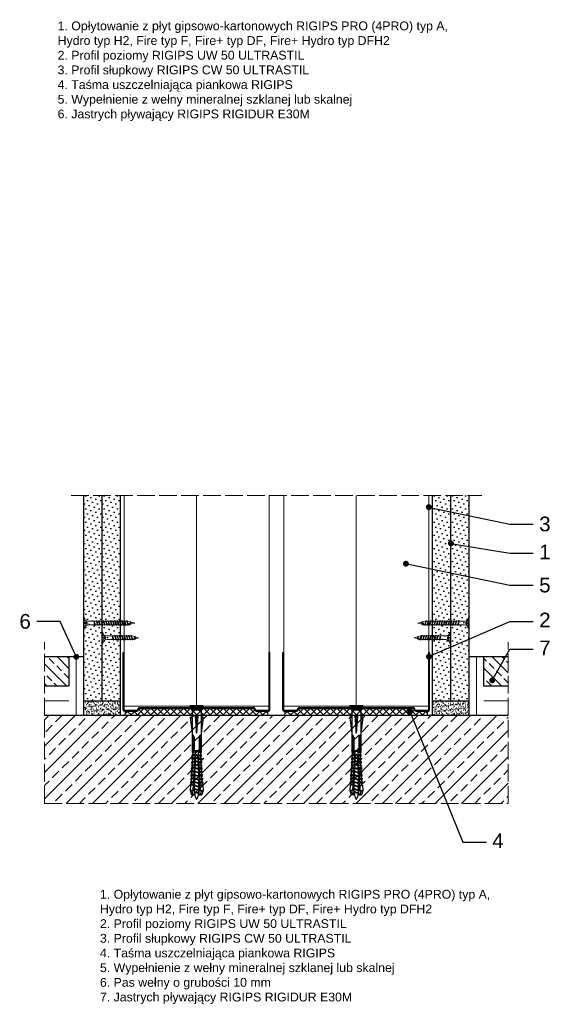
# Model space of a CAD drawing. Header units: millimetres. Extents: x 1487 to 3191, y -145 to 1276.
# Tile 5 of 6: x 2830 to 3191, y -145 to 526. Entities that reach past the tile are written whole.
import ezdxf
from ezdxf import colors
from ezdxf.entities.mleader import LeaderData, LeaderLine
from ezdxf.math import Vec2, Vec3

# ---------------------------------------------------------------- set-up
doc = ezdxf.new("R2010")
doc.units = ezdxf.units.MM
doc.linetypes.add('ACAD_ISO02W100', pattern=[15, 12, -3])
for name, color, linetype, lineweight in [('_ISOVER WELNA', 7, 'BATTING', 9), ('_RIGIPS AKCESORIA', 7, 'Continuous', 18), ('_RIGIPS G-K', 7, 'Continuous', 25), ('_RIGIPS PROFIL', 7, 'Continuous', 18), ('KRESKOWANIE', 7, 'Continuous', 9), ('OPISY', 7, 'Continuous', 9), ('PRZERYWANA', 7, 'ACAD_ISO02W100', 9)]:
    doc.layers.add(name, color=color, linetype=linetype, lineweight=lineweight)
doc.styles.get("Standard").update_dxf_attribs({"font": 'arial.ttf'})
doc.linetypes.add('BATTING', pattern='A,0.00254,-2.54,[134,ltypeshp.shx,S=2.54,R=0,X=-2.54,Y=0],-5.08,[134,ltypeshp.shx,S=2.54,R=180,X=2.54,Y=0],-2.54', length=10.16254)

# ---------------------------------------------------------------- blocks, each defined once
blk = doc.blocks.new('UW 100 ULTRASTIL')
h = blk.add_hatch()
h.set_pattern_fill('ANSI31', color=256, scale=0.5, style=0)
h.paths.add_polyline_path([(166.82, 2.35), (89.14, 2.35, 0.286951), (88.24, 1.79), (87.91, 1.11, -0.286951), (87.01, 0.55), (78.78, 0.55, -0.414214), (78.53, 0.8), (78.53, 40), (77.98, 40), (77.98, 0.8, 0.414214), (78.78, 0), (87.35, 0, 0.286951), (88.25, 0.56), (88.58, 1.24, -0.286951), (89.48, 1.8), (166.48, 1.8, -0.286951), (167.38, 1.24), (167.71, 0.56, 0.286951), (168.61, 0), (177.18, 0, 0.414214), (177.98, 0.8), (177.98, 40), (177.43, 40), (177.43, 0.8, -0.414214), (177.18, 0.55), (168.95, 0.55, -0.286951), (168.05, 1.11), (167.72, 1.79, 0.286951)])
for p, q in [((77.98, 0.8), (77.98, 40)), ((77.98, 40), (78.53, 40)), ((78.53, 0.8), (78.53, 40)), ((177.43, 0.8), (177.43, 40)), ((177.98, 40), (177.43, 40)), ((177.98, 0.8), (177.98, 40)), ((78.78, 0.55), (87.01, 0.55)), ((78.78, 0), (87.35, 0)), ((87.91, 1.11), (88.24, 1.79)), ((88.25, 0.56), (88.58, 1.24)), ((89.14, 2.35), (166.82, 2.35)), ((89.48, 1.8), (166.48, 1.8)), ((167.71, 0.56), (167.38, 1.24)), ((168.05, 1.11), (167.72, 1.79)), ((168.61, 0), (177.18, 0)), ((168.95, 0.55), (177.18, 0.55))]:
    blk.add_line(p, q)
for centre, radius, start, end in [((78.78, 0.8), 0.8, 180, 270), ((78.78, 0.8), 0.25, 180, 270), ((87.01, 1.55), 1, 270, 334.04349), ((87.35, 1), 1, 270, 334.04349), ((89.14, 1.35), 1, 90, 154.04349), ((89.48, 0.8), 1, 90, 154.04349), ((166.48, 0.8), 1, 25.95651, 90), ((166.82, 1.35), 1, 25.95651, 90), ((168.61, 1), 1, 205.95651, 270), ((168.95, 1.55), 1, 205.95651, 270), ((177.18, 0.8), 0.8, 270, 0), ((177.18, 0.8), 0.25, 270, 0)]:
    blk.add_arc(centre, radius, start, end)
blk = doc.blocks.new('TN 25')
at = {"layer": '_RIGIPS AKCESORIA'}
for p, q in [((0, -0.84), (0, 7.16)), ((0, 7.16), (0.46, 7.16)), ((0.46, 7.16), (0.46, 4.78)), ((0.46, 4.78), (0, 4.78)), ((0, 3.5), (1.77, 3.5)), ((0, 2.83), (1.77, 2.83)), ((0.46, 1.64), (0, 1.64)), ((0.46, -0.84), (0.46, 1.64)), ((1.77, 3.5), (1.77, 4.2)), ((1.77, 2.83), (1.77, 2.18)), ((3.02, 4.46), (8.47, 4.46)), ((7.49, 2.01), (3.55, 2.01)), ((7.12, 4.46), (7.12, 3.18)), ((8.03, 2.01), (7.12, 4.46)), ((7.12, 3.18), (7.65, 1.53)), ((7.65, 1.53), (8.03, 2.01)), ((9.41, 2.01), (8.03, 2.01)), ((8.47, 4.46), (8.79, 5)), ((9.61, 1.51), (8.47, 4.46)), ((8.79, 5), (9.93, 2.01)), ((9, 4.46), (10.1, 4.46)), ((9.93, 2.01), (9.61, 1.51)), ((11.04, 2.01), (9.93, 2.01)), ((10.1, 4.46), (10.41, 5)), ((11.23, 1.51), (10.1, 4.46)), ((10.41, 5), (11.56, 2.01)), ((10.62, 4.46), (11.67, 4.46)), ((11.56, 2.01), (11.23, 1.51)), ((12.61, 2.01), (11.56, 2.01)), ((11.67, 4.46), (11.99, 5)), ((12.81, 1.51), (11.67, 4.46)), ((11.99, 5), (13.14, 2.01)), ((12.2, 4.46), (13.21, 4.46)), ((13.14, 2.01), (12.81, 1.51)), ((14.15, 2.01), (13.14, 2.01)), ((13.21, 4.46), (13.52, 5)), ((14.34, 1.51), (13.21, 4.46)), ((13.52, 5), (14.67, 2.01)), ((13.73, 4.46), (14.8, 4.46)), ((14.67, 2.01), (14.34, 1.51)), ((15.74, 2.01), (14.67, 2.01)), ((14.8, 4.46), (15.12, 5)), ((15.94, 1.51), (14.8, 4.46)), ((15.12, 5), (16.26, 2.01)), ((15.33, 4.46), (16.42, 4.46)), ((16.26, 2.01), (15.94, 1.51)), ((17.36, 2.01), (16.26, 2.01)), ((16.42, 4.46), (16.73, 5)), ((17.55, 1.51), (16.42, 4.46)), ((16.73, 5), (17.88, 2.01)), ((16.94, 4.46), (17.99, 4.46)), ((17.88, 2.01), (17.55, 1.51)), ((18.93, 2.01), (17.88, 2.01)), ((17.99, 4.46), (18.31, 5)), ((19.13, 1.51), (17.99, 4.46)), ((18.31, 5), (19.45, 2.01)), ((18.52, 4.46), (19.68, 4.46)), ((19.45, 2.01), (19.13, 1.51)), ((19.45, 2.01), (20.62, 2.01)), ((19.68, 4.46), (20, 5)), ((20.82, 1.51), (19.68, 4.46)), ((20, 5), (21.14, 2.01)), ((20.21, 4.46), (20.7, 4.46)), ((20.7, 4.46), (22.28, 3.98)), ((21.14, 2.01), (20.82, 1.51)), ((21.14, 2.01), (21.81, 2.12)), ((21.85, 1.83), (21.67, 3.28)), ((21.67, 3.28), (22.14, 2.4)), ((22.14, 2.4), (21.85, 1.83)), ((22.7, 2.36), (22.14, 2.4)), ((22.28, 3.98), (22.56, 4.37)), ((22.7, 2.36), (22.28, 3.98)), ((22.56, 4.37), (23.03, 2.71)), ((23.03, 2.71), (22.7, 2.36)), ((22.71, 3.85), (25, 3.24)), ((25, 3.24), (23.03, 2.71)), ((0, -0.84), (0.46, -0.84))]:
    blk.add_line(p, q, dxfattribs=at)
for centre, major_axis, ratio, start_param, end_param in [((3.09, 7.67), (0.17, 3.2), 0.826134, 1.773653, 3.180586), ((-0.04, 0.9), (0, 3.93), 0.848176, -0.720942, -0.151112), ((3.37, -1.57), (0.28, 3.57), 0.832181, 0.035984, 1.430787), ((-2.73, 15.91), (0, 14.76), 0.848176, 3.399396, 3.475072), ((0.59, 4.62), (0, 2.81), 0.848176, 3.475072, 3.862535), ((1.66, 3.18), (0, 0.895), 0.848176, -1.552777, -0.720942), ((1.66, 3.18), (0, 0.895), 0.848176, 3.862535, 4.730408)]:
    blk.add_ellipse(centre, major_axis=major_axis, ratio=ratio, start_param=start_param, end_param=end_param, dxfattribs=at)
blk = doc.blocks.new('TN 35')
at = {"layer": '_RIGIPS AKCESORIA'}
for p, q in [((0, -0.84), (0, 7.16)), ((0, 7.16), (0.46, 7.16)), ((0.46, 7.16), (0.46, 4.78)), ((0.46, 4.78), (0, 4.78)), ((0, 3.5), (1.77, 3.5)), ((0, 2.83), (1.77, 2.83)), ((0.46, 1.64), (0, 1.64)), ((0.46, -0.84), (0.46, 1.64)), ((1.77, 3.5), (1.77, 4.2)), ((1.77, 2.83), (1.77, 2.18)), ((3.02, 4.46), (8.47, 4.46)), ((7.49, 2.01), (3.55, 2.01)), ((7.12, 4.46), (7.12, 3.18)), ((8.03, 2.01), (7.12, 4.46)), ((7.12, 3.18), (7.65, 1.53)), ((7.65, 1.53), (8.03, 2.01)), ((9.41, 2.01), (8.03, 2.01)), ((8.47, 4.46), (8.79, 5)), ((9.61, 1.51), (8.47, 4.46)), ((8.79, 5), (9.93, 2.01)), ((9, 4.46), (10.1, 4.46)), ((9.93, 2.01), (9.61, 1.51)), ((11.04, 2.01), (9.93, 2.01)), ((10.1, 4.46), (10.41, 5)), ((11.23, 1.51), (10.1, 4.46)), ((10.41, 5), (11.56, 2.01)), ((10.62, 4.46), (11.67, 4.46)), ((11.56, 2.01), (11.23, 1.51)), ((12.61, 2.01), (11.56, 2.01)), ((11.67, 4.46), (11.99, 5)), ((12.81, 1.51), (11.67, 4.46)), ((11.99, 5), (13.14, 2.01)), ((12.2, 4.46), (13.21, 4.46)), ((13.14, 2.01), (12.81, 1.51)), ((14.15, 2.01), (13.14, 2.01)), ((13.21, 4.46), (13.52, 5)), ((14.34, 1.51), (13.21, 4.46)), ((13.52, 5), (14.67, 2.01)), ((13.73, 4.46), (14.8, 4.46)), ((14.67, 2.01), (14.34, 1.51)), ((15.74, 2.01), (14.67, 2.01)), ((14.8, 4.46), (15.12, 5)), ((15.94, 1.51), (14.8, 4.46)), ((15.12, 5), (16.26, 2.01)), ((15.33, 4.46), (16.42, 4.46)), ((16.26, 2.01), (15.94, 1.51)), ((17.36, 2.01), (16.26, 2.01)), ((16.42, 4.46), (16.73, 5)), ((17.55, 1.51), (16.42, 4.46)), ((16.73, 5), (17.88, 2.01)), ((16.94, 4.46), (17.99, 4.46)), ((17.88, 2.01), (17.55, 1.51)), ((18.93, 2.01), (17.84, 2.01)), ((17.99, 4.46), (18.31, 5)), ((19.13, 1.51), (17.99, 4.46)), ((18.31, 5), (19.45, 2.01)), ((18.52, 4.46), (19.57, 4.46)), ((19.45, 2.01), (19.13, 1.51)), ((20.51, 2.01), (19.41, 2.01)), ((19.57, 4.46), (19.88, 5)), ((20.7, 1.51), (19.57, 4.46)), ((19.88, 5), (21.03, 2.01)), ((20.09, 4.46), (21.14, 4.46)), ((21.03, 2.01), (20.7, 1.51)), ((22.08, 2.01), (20.99, 2.01)), ((21.14, 4.46), (21.46, 5)), ((22.28, 1.51), (21.14, 4.46)), ((21.46, 5), (22.6, 2.01)), ((21.67, 4.46), (22.72, 4.46)), ((22.6, 2.01), (22.28, 1.51)), ((23.66, 2.01), (22.56, 2.01)), ((22.72, 4.46), (23.03, 5)), ((23.85, 1.51), (22.72, 4.46)), ((23.03, 5), (24.18, 2.01)), ((23.24, 4.46), (24.29, 4.46)), ((24.18, 2.01), (23.85, 1.51)), ((25.23, 2.01), (24.14, 2.01)), ((24.29, 4.46), (24.61, 5)), ((25.43, 1.51), (24.29, 4.46)), ((24.61, 5), (25.75, 2.01)), ((24.81, 4.46), (25.87, 4.46)), ((25.75, 2.01), (25.43, 1.51)), ((26.81, 2.01), (25.71, 2.01)), ((25.87, 4.46), (26.18, 5)), ((27, 1.51), (25.87, 4.46)), ((26.18, 5), (27.33, 2.01)), ((26.39, 4.46), (27.44, 4.46)), ((27.33, 2.01), (27, 1.51)), ((28.38, 2.01), (27.33, 2.01)), ((27.44, 4.46), (27.76, 5)), ((28.58, 1.51), (27.44, 4.46)), ((27.76, 5), (28.9, 2.01)), ((27.96, 4.46), (29.13, 4.46)), ((28.9, 2.01), (28.58, 1.51)), ((28.9, 2.01), (30.07, 2.01)), ((29.13, 4.46), (29.45, 5)), ((30.27, 1.51), (29.13, 4.46)), ((29.45, 5), (30.59, 2.01)), ((29.65, 4.46), (30.15, 4.46)), ((30.15, 4.46), (31.73, 3.98)), ((30.59, 2.01), (30.27, 1.51)), ((30.59, 2.01), (31.26, 2.12)), ((31.3, 1.83), (31.12, 3.28)), ((31.12, 3.28), (31.59, 2.4)), ((31.59, 2.4), (31.3, 1.83)), ((32.15, 2.36), (31.59, 2.4)), ((31.73, 3.98), (32.01, 4.37)), ((32.15, 2.36), (31.73, 3.98)), ((32.01, 4.37), (32.48, 2.71)), ((32.48, 2.71), (32.15, 2.36)), ((32.16, 3.85), (35, 3.24)), ((35, 3.24), (32.48, 2.71)), ((0, -0.84), (0.46, -0.84))]:
    blk.add_line(p, q, dxfattribs=at)
for centre, major_axis, ratio, start_param, end_param in [((3.09, 7.67), (0.17, 3.2), 0.826134, 1.773653, 3.180586), ((-0.04, 0.9), (0, 3.93), 0.848176, -0.720942, -0.151112), ((3.37, -1.57), (0.28, 3.57), 0.832181, 0.035984, 1.430787), ((-2.73, 15.91), (0, 14.76), 0.848176, 3.399396, 3.475072), ((0.59, 4.62), (0, 2.81), 0.848176, 3.475072, 3.862535), ((1.66, 3.18), (0, 0.895), 0.848176, -1.552777, -0.720942), ((1.66, 3.18), (0, 0.895), 0.848176, 3.862535, 4.730408)]:
    blk.add_ellipse(centre, major_axis=major_axis, ratio=ratio, start_param=start_param, end_param=end_param, dxfattribs=at)
blk = doc.blocks.new('kolek rozprezny komplet 60')
for p, q in [((390.66, 217.01), (390.76, 218.91)), ((393.15, 216.88), (390.66, 217.01)), ((393.75, 218.75), (390.71, 217.96)), ((393.81, 219.85), (390.76, 218.91)), ((391.67, 216.95), (392.67, 216.95)), ((392.67, 216.95), (391.67, 213.95)), ((392.67, 216.95), (392.07, 213.95)), ((393.07, 216.95), (392.07, 213.95)), ((392.67, 216.95), (393.04, 217.45)), ((393.07, 216.95), (393.04, 217.45)), ((393.07, 216.95), (394.67, 216.95)), ((394.67, 216.95), (393.67, 213.95)), ((393.68, 217.35), (393.81, 219.85)), ((417.38, 216.11), (393.68, 217.35)), ((417.38, 214.79), (393.68, 213.55)), ((420.47, 216.55), (393.71, 217.95)), ((397.41, 219.66), (393.81, 219.85)), ((394.67, 216.95), (394.07, 213.95)), ((395.07, 216.95), (394.07, 213.95)), ((394.67, 216.95), (394.92, 217.29)), ((395.07, 216.95), (395.05, 217.28)), ((395.07, 216.95), (397.07, 216.95)), ((397.07, 216.95), (396.07, 213.95)), ((397.07, 216.95), (396.47, 213.95)), ((397.47, 216.95), (396.47, 213.95)), ((397.07, 216.95), (397.23, 217.17)), ((397.31, 217.76), (397.41, 219.66)), ((397.47, 216.95), (397.46, 217.16)), ((397.47, 216.95), (399.47, 216.95)), ((397.67, 217.14), (397.71, 217.74)), ((399, 219.58), (397.82, 218.98)), ((398.47, 217.1), (398.5, 217.7)), ((399.47, 216.95), (398.47, 213.95)), ((399.47, 216.95), (398.87, 213.95)), ((399.87, 216.95), (398.87, 213.95)), ((398.9, 217.68), (399, 219.58)), ((399.8, 219.54), (399, 219.58)), ((399.47, 216.95), (399.55, 217.05)), ((399.7, 217.64), (399.8, 219.54)), ((399.87, 216.95), (399.87, 217.03)), ((399.87, 216.95), (401.38, 216.95)), ((400.07, 217.02), (400.1, 217.62)), ((401.4, 219.45), (400.22, 218.85)), ((400.87, 216.98), (400.9, 217.58)), ((401.87, 216.92), (400.87, 213.95)), ((401.87, 216.92), (401.27, 213.95)), ((402.26, 216.9), (401.27, 213.95)), ((401.3, 217.56), (401.4, 219.45)), ((402.2, 219.41), (401.4, 219.45)), ((402.1, 217.51), (402.2, 219.41)), ((402.47, 216.89), (402.5, 217.49)), ((403.8, 219.33), (402.61, 218.72)), ((403.27, 216.85), (403.3, 217.45)), ((404.22, 216.8), (403.31, 214.05)), ((403.7, 217.43), (403.8, 219.33)), ((404.24, 216.8), (403.7, 214.07)), ((404.62, 216.78), (403.72, 214.07)), ((404.6, 219.29), (403.8, 219.33)), ((404.5, 217.39), (404.6, 219.29)), ((404.86, 216.77), (404.9, 217.37)), ((406.19, 219.2), (405.01, 218.6)), ((405.66, 216.73), (405.69, 217.32)), ((406.58, 216.68), (405.75, 214.18)), ((406.09, 217.3), (406.19, 219.2)), ((406.62, 216.68), (406.12, 214.2)), ((406.98, 216.66), (406.16, 214.2)), ((406.99, 219.16), (406.19, 219.2)), ((406.89, 217.26), (406.99, 219.16)), ((407.26, 216.64), (407.29, 217.24)), ((408.59, 219.08), (407.41, 218.47)), ((408.06, 216.6), (408.09, 217.2)), ((408.94, 216.55), (408.19, 214.31)), ((408.49, 217.18), (408.59, 219.08)), ((408.99, 216.55), (408.55, 214.33)), ((409.39, 219.03), (408.59, 219.08)), ((409.34, 216.53), (408.6, 214.33)), ((409.29, 217.14), (409.39, 219.03)), ((409.66, 216.52), (409.69, 217.12)), ((410.99, 218.95), (409.8, 218.35)), ((410.46, 216.47), (410.49, 217.07)), ((411.3, 216.43), (410.64, 214.44)), ((410.89, 217.05), (410.99, 218.95)), ((411.37, 216.43), (410.98, 214.45)), ((411.69, 216.41), (411.04, 214.46)), ((412.59, 218.87), (411.4, 218.26)), ((412.05, 216.39), (412.09, 216.99)), ((412.49, 216.97), (412.59, 218.87)), ((413.38, 218.82), (412.59, 218.87)), ((412.85, 216.35), (412.89, 216.95)), ((413.66, 216.31), (413.08, 214.56)), ((413.28, 216.93), (413.38, 218.82)), ((413.75, 216.3), (413.4, 214.58)), ((414.05, 216.29), (413.49, 214.58)), ((414.98, 218.74), (413.8, 218.14)), ((414.45, 216.27), (414.48, 216.86)), ((414.88, 216.84), (414.98, 218.74)), ((415.78, 218.7), (414.98, 218.74)), ((415.25, 216.22), (415.28, 216.82)), ((416.02, 216.18), (415.52, 214.69)), ((415.68, 216.8), (415.78, 218.7)), ((416.12, 216.18), (415.83, 214.71)), ((416.41, 216.16), (415.93, 214.71)), ((417.38, 218.62), (416.2, 218.01)), ((417.28, 216.72), (417.38, 218.62)), ((418.18, 218.57), (417.38, 218.62)), ((418.22, 215.58), (418.01, 214.95)), ((418.08, 216.68), (418.18, 218.57)), ((419.78, 218.49), (418.59, 217.89)), ((419.68, 216.59), (419.78, 218.49)), ((430.17, 217.15), (419.71, 217.15)), ((431.37, 217.95), (419.75, 217.95)), ((448.67, 218.45), (419.77, 218.45)), ((420.47, 217.15), (420.47, 213.75)), ((420.67, 217.15), (420.67, 213.75)), ((420.87, 217.15), (420.87, 213.75)), ((443.47, 219.95), (432.8, 218.45)), ((444.34, 216.37), (432.8, 215.45)), ((432.8, 215.45), (443.47, 215.45)), ((444.34, 214.53), (432.8, 215.45)), ((443.47, 218.45), (443.47, 219.95)), ((443.47, 219.95), (444.34, 218.45)), ((444.34, 216.37), (443.47, 215.45)), ((444.34, 214.53), (443.47, 215.45)), ((444.34, 214.53), (444.34, 216.37)), ((450.17, 219.95), (448.67, 218.45)), ((448.67, 218.45), (448.67, 212.45)), ((448.67, 216.95), (448.67, 213.95)), ((450.17, 219.95), (450.17, 210.95)), ((450.67, 219.95), (450.17, 219.95)), ((450.67, 219.95), (450.67, 210.95)), ((450.67, 219.35), (451.17, 219.95)), ((451.17, 219.95), (451.67, 219.95)), ((451.17, 219.95), (451.17, 210.95)), ((451.67, 219.95), (451.67, 210.95)), ((393.15, 214.02), (390.66, 213.89)), ((390.66, 213.89), (390.76, 211.99)), ((393.75, 212.15), (390.71, 212.94)), ((393.81, 211.05), (390.76, 211.99)), ((391.67, 213.95), (391.71, 213.45)), ((391.71, 213.45), (392.07, 213.95)), ((392.07, 213.95), (393.67, 213.95)), ((393.67, 213.95), (393.7, 213.55)), ((393.68, 213.55), (393.81, 211.05)), ((420.47, 214.35), (393.71, 212.95)), ((393.78, 213.55), (394.07, 213.95)), ((397.41, 211.24), (393.81, 211.05)), ((394.07, 213.95), (396.07, 213.95)), ((396.07, 213.95), (396.09, 213.67)), ((396.28, 213.68), (396.47, 213.95)), ((396.47, 213.95), (398.47, 213.95)), ((397.31, 213.14), (397.41, 211.24)), ((397.67, 213.76), (397.71, 213.16)), ((399, 211.32), (397.82, 211.93)), ((398.47, 213.95), (398.48, 213.8)), ((398.47, 213.8), (398.5, 213.2)), ((398.77, 213.81), (398.87, 213.95)), ((398.87, 213.95), (400.87, 213.95)), ((398.9, 213.22), (399, 211.32)), ((399.8, 211.36), (399, 211.32)), ((399.7, 213.26), (399.8, 211.36)), ((400.07, 213.88), (400.1, 213.28)), ((401.4, 211.45), (400.22, 212.05)), ((400.87, 213.95), (400.88, 213.92)), ((400.87, 213.92), (400.9, 213.32)), ((401.27, 213.95), (401.38, 213.95)), ((401.27, 213.94), (401.27, 213.95)), ((401.3, 213.35), (401.4, 211.45)), ((402.2, 211.49), (401.4, 211.45)), ((402.1, 213.39), (402.2, 211.49)), ((402.47, 214.01), (402.5, 213.41)), ((403.8, 211.57), (402.61, 212.18)), ((403.27, 214.05), (403.3, 213.45)), ((403.7, 213.47), (403.8, 211.57)), ((404.6, 211.62), (403.8, 211.57)), ((404.5, 213.51), (404.6, 211.62)), ((404.86, 214.13), (404.9, 213.53)), ((406.19, 211.7), (405.01, 212.3)), ((405.66, 214.17), (405.69, 213.58)), ((406.09, 213.6), (406.19, 211.7)), ((406.99, 211.74), (406.19, 211.7)), ((406.89, 213.64), (406.99, 211.74)), ((407.26, 214.26), (407.29, 213.66)), ((408.59, 211.82), (407.41, 212.43)), ((408.06, 214.3), (408.09, 213.7)), ((408.49, 213.72), (408.59, 211.82)), ((409.39, 211.87), (408.59, 211.82)), ((409.29, 213.76), (409.39, 211.87)), ((409.66, 214.38), (409.69, 213.79)), ((410.99, 211.95), (409.8, 212.55)), ((410.46, 214.43), (410.49, 213.83)), ((410.89, 213.85), (410.99, 211.95)), ((412.59, 212.03), (411.4, 212.64)), ((412.05, 214.51), (412.09, 213.91)), ((412.49, 213.93), (412.59, 212.03)), ((413.38, 212.08), (412.59, 212.03)), ((412.85, 214.55), (412.89, 213.95)), ((413.28, 213.97), (413.38, 212.08)), ((414.98, 212.16), (413.8, 212.76)), ((414.45, 214.64), (414.48, 214.04)), ((414.88, 214.06), (414.98, 212.16)), ((415.78, 212.2), (414.98, 212.16)), ((415.25, 214.68), (415.28, 214.08)), ((415.68, 214.1), (415.78, 212.2)), ((417.38, 212.29), (416.2, 212.89)), ((417.28, 214.18), (417.38, 212.29)), ((418.18, 212.33), (417.38, 212.29)), ((418.08, 214.22), (418.18, 212.33)), ((419.78, 212.41), (418.59, 213.01)), ((419.68, 214.31), (419.78, 212.41)), ((430.17, 213.75), (419.71, 213.75)), ((431.37, 212.95), (419.75, 212.95)), ((448.67, 212.45), (419.77, 212.45)), ((443.47, 210.95), (432.8, 212.45)), ((443.47, 212.45), (443.47, 210.95)), ((443.47, 210.95), (444.34, 212.45)), ((450.17, 210.95), (448.67, 212.45)), ((450.67, 210.95), (450.17, 210.95)), ((450.67, 211.55), (451.17, 210.95)), ((451.17, 210.95), (451.67, 210.95))]:
    blk.add_line(p, q)
for centre, radius, start, end in [((393.41, 206.24), 10.85, 99.20383, 121.90826), ((393.41, 224.66), 10.85, 238.09174, 260.79617), ((393.65, 216.85), 0.5, 87, 177), ((397.68, 219.24), 0.3, 177, 297), ((400.08, 219.12), 0.3, 177, 297), ((402.48, 218.99), 0.3, 177, 297), ((404.87, 218.87), 0.3, 177, 297), ((407.27, 218.74), 0.3, 177, 297), ((409.67, 218.61), 0.3, 177, 297), ((411.27, 218.53), 0.3, 177, 297), ((413.66, 218.41), 0.3, 177, 297), ((416.06, 218.28), 0.3, 177, 297), ((417.55, 215.45), 0.682, 255.86037, 104.13858), ((418.46, 218.15), 0.3, 177, 297), ((422.67, 216.95), 1, 90, 168.46304), ((430.17, 218.45), 1.3, 270, 0), ((393.65, 214.05), 0.5, 183, 273), ((397.68, 211.66), 0.3, 63, 183), ((400.08, 211.78), 0.3, 63, 183), ((402.48, 211.91), 0.3, 63, 183), ((404.87, 212.03), 0.3, 63, 183), ((407.27, 212.16), 0.3, 63, 183), ((409.67, 212.29), 0.3, 63, 183), ((411.27, 212.37), 0.3, 63, 183), ((413.66, 212.5), 0.3, 63, 183), ((416.06, 212.62), 0.3, 63, 183), ((418.46, 212.75), 0.3, 63, 183), ((422.67, 213.95), 1, 191.53696, 270), ((430.17, 212.45), 1.3, 0, 90)]:
    blk.add_arc(centre, radius, start, end)
blk = doc.blocks.new('_Dot')
at = {"color": 0, "linetype": 'ByBlock', "lineweight": -2}
blk.add_line((-0.5, 0), (-1, 0), dxfattribs=at)
at = {"color": 0, "linetype": 'ByBlock', "const_width": 0.5}
blk.add_lwpolyline([(-0.25, 0, 1), (0.25, 0, 1)], format="xyb", close=True, dxfattribs=at)

msp = doc.modelspace()

# ---------------------------------------------------------------- hatches: boundary and pattern name
at = {"layer": '_RIGIPS G-K'}
h = msp.add_hatch(dxfattribs=at)
h.set_pattern_fill('DOTS', color=256, scale=2, angle=45, style=0)
h.set_pattern_definition([(45, (1286.3756, -1382.4947), (-1.122532, 3.367596), [0, -3.175])])
h.paths.add_polyline_path([(2885.65, 201.63), (2873.15, 201.63), (2873.15, 61.63), (2885.65, 61.63)])
h = msp.add_hatch(dxfattribs=at)
h.set_pattern_fill('DOTS', color=256, scale=2, angle=45, style=0)
h.set_pattern_definition([(45, (1298.8756, -1382.4947), (-1.122532, 3.367596), [0, -3.175])])
h.paths.add_polyline_path([(2898.15, 201.63), (2885.65, 201.63), (2885.65, 61.63), (2898.15, 61.63)])
h = msp.add_hatch(dxfattribs=at)
h.set_pattern_fill('DOTS', color=256, scale=2, angle=45, style=0)
h.set_pattern_definition([(45, (1460.6756, -1382.4947), (-1.122532, 3.367596), [0, -3.175])])
h.paths.add_polyline_path([(3123.45, 201.63), (3110.95, 201.63), (3110.95, 61.63), (3123.45, 61.63)])
h = msp.add_hatch(dxfattribs=at)
h.set_pattern_fill('DOTS', color=256, scale=2, angle=45, style=0)
h.set_pattern_definition([(45, (1473.1756, -1382.4947), (-1.122532, 3.367596), [0, -3.175])])
h.paths.add_polyline_path([(3135.95, 201.63), (3123.45, 201.63), (3123.45, 61.63), (3135.95, 61.63)])
h = msp.add_hatch(dxfattribs=at)
h.set_pattern_fill('AR-SAND', color=256, scale=0.05, style=0)
h.set_pattern_definition([(37.5, (671.8756, -1074.4338), (-0.0800016, 2.4470662), [0, -1.9304, 0, -2.159, 0, -2.06375]), (7.5, (671.8756, -1074.4338), (2.2476164, 3.5841255), [0, -1.0414, 0, -1.7399, 0, -0.66675]), (327.5, (670.3135, -1074.4338), (3.9549619, 0.007186), [0, -0.635, 0, -2.286, 0, -2.9845]), (317.5, (670.3135, -1074.4338), (3.8177823, 1.1146466), [0, -0.3175, 0, -1.4986, 0, -1.7145])])
h.paths.add_polyline_path([(2898.15, 61.63), (2873.15, 61.63), (2873.15, 51.63), (2898.15, 51.63)])
h = msp.add_hatch(dxfattribs=at)
h.set_pattern_fill('AR-SAND', color=256, scale=0.05, style=0)
h.set_pattern_definition([(37.5, (783.6756, -1074.4338), (-0.0800016, 2.4470662), [0, -1.9304, 0, -2.159, 0, -2.06375]), (7.5, (783.6756, -1074.4338), (2.2476164, 3.5841255), [0, -1.0414, 0, -1.7399, 0, -0.66675]), (327.5, (782.1135, -1074.4338), (3.9549619, 0.007186), [0, -0.635, 0, -2.286, 0, -2.9845]), (317.5, (782.1135, -1074.4338), (3.8177823, 1.1146466), [0, -0.3175, 0, -1.4986, 0, -1.7145])])
h.paths.add_polyline_path([(3135.95, 61.63), (3110.95, 61.63), (3110.95, 51.63), (3135.95, 51.63)])
at = {"layer": 'KRESKOWANIE'}
h = msp.add_hatch(dxfattribs=at)
h.set_pattern_fill('ANSI33', color=256, scale=1.5, angle=90, style=0)
h.set_pattern_definition([(135, (1379.776, -1342.495), (-6.735192, -6.735192), []), (135, (1379.776, -1335.76), (-6.735192, -6.735192), [4.7625, -2.38125])])
h.paths.add_polyline_path([(3145.95, 91.63), (3145.95, 71.63), (3162.55, 71.63), (3162.55, 91.63)])
h.paths.add_polyline_path([(2863.15, 71.63), (2863.15, 91.63), (2846.55, 91.63), (2846.55, 71.63)])
h = msp.add_hatch(dxfattribs=at)
h.set_pattern_fill('ANSI37', color=256, angle=90, style=0)
h.set_pattern_definition([(135, (999.3756, -1382.4947), (-2.245064, -2.245064), []), (225, (999.3756, -1382.4947), (2.245064, -2.245064), [])])
h.paths.add_polyline_path([(2989.88, 55.2), (2989.55, 55.87, 0.286951), (2988.65, 56.43), (2911.65, 56.43, 0.286951), (2910.75, 55.87), (2910.42, 55.2, -0.286951), (2909.53, 54.63), (2901.55, 54.63), (2901.55, 51.63), (2998.75, 51.63), (2998.75, 54.63), (2990.78, 54.63, -0.286951)])
h = msp.add_hatch(dxfattribs=at)
h.set_pattern_fill('ANSI37', color=256, angle=90, style=0)
h.set_pattern_definition([(135, (1108.1756, -1382.4947), (-2.245064, -2.245064), []), (225, (1108.1756, -1382.4947), (2.245064, -2.245064), [])])
h.paths.add_polyline_path([(3098.68, 55.2), (3098.35, 55.87, 0.286951), (3097.45, 56.43), (3020.45, 56.43, 0.286951), (3019.55, 55.87), (3019.22, 55.2, -0.286951), (3018.33, 54.63), (3010.35, 54.63), (3010.35, 51.63), (3107.55, 51.63), (3107.55, 54.63), (3099.58, 54.63, -0.286951)])
h = msp.add_hatch(dxfattribs=at)
h.set_pattern_fill('ANSI33', color=256, scale=2, style=0)
h.set_pattern_definition([(45, (707.776, -401.71), (-8.980256, 8.980256), []), (45, (716.756, -401.71), (-8.980256, 8.980256), [6.35, -3.175])])
h.paths.add_polyline_path([(3162.55, 51.63), (2846.55, 51.63), (2846.55, -8.37), (3162.55, -8.37)])

# ---------------------------------------------------------------- linework, layer by layer
for p, q in [((2873.15, 91.63), (2846.55, 91.63)), ((2863.15, 91.63), (2863.15, 71.63)), ((3162.55, 91.63), (3135.95, 91.63)), ((3145.95, 71.63), (3145.95, 91.63)), ((2863.15, 71.63), (2846.55, 71.63)), ((3162.55, 71.63), (3145.95, 71.63)), ((3162.55, 51.63), (2846.55, 51.63))]:
    msp.add_line(p, q)
at = {"layer": '_ISOVER WELNA', "ltscale": 4.8}
for p, q in [((2950.15, 201.63), (2950.15, 56.98)), ((3058.95, 201.63), (3058.95, 56.98))]:
    msp.add_line(p, q, dxfattribs=at)
at = {"layer": '_ISOVER WELNA', "ltscale": 0.49}
for p, q in [((2868.15, 91.63), (2868.15, 51.63)), ((3140.95, 91.63), (3140.95, 51.63))]:
    msp.add_line(p, q, dxfattribs=at)
at = {"layer": '_ISOVER WELNA', "ltscale": 0.95}
for p, q in [((2846.55, 61.63), (2863.15, 61.63)), ((3145.95, 61.63), (3162.55, 61.63))]:
    msp.add_line(p, q, dxfattribs=at)
at = {"layer": '_RIGIPS G-K'}
for p, q in [((2873.15, 201.63), (2873.15, 51.63)), ((2885.65, 201.63), (2885.65, 61.63)), ((2898.15, 201.63), (2898.15, 51.63)), ((3110.95, 51.63), (3110.95, 201.63)), ((3123.45, 61.63), (3123.45, 201.63)), ((3135.95, 51.63), (3135.95, 201.63)), ((2873.15, 61.63), (2898.15, 61.63)), ((3110.95, 61.63), (3135.95, 61.63))]:
    msp.add_line(p, q, dxfattribs=at)
at = {"layer": '_RIGIPS PROFIL', "lineweight": 9}
for p, q in [((2900.75, 201.63), (2900.75, 57.98)), ((2999.55, 201.63), (2999.55, 57.98)), ((3009.55, 201.63), (3009.55, 57.98)), ((3108.35, 201.63), (3108.35, 57.98)), ((2999.55, 57.98), (2900.75, 57.98)), ((3108.35, 57.98), (3009.55, 57.98))]:
    msp.add_line(p, q, dxfattribs=at)
at = {"layer": 'KRESKOWANIE'}
for p, q in [((2901.55, 54.63), (2901.55, 51.63)), ((2998.75, 54.63), (2998.75, 51.63)), ((3010.35, 54.63), (3010.35, 51.63)), ((3107.55, 54.63), (3107.55, 51.63))]:
    msp.add_line(p, q, dxfattribs=at)
at = {"layer": 'PRZERYWANA'}
for p, q in [((2864.65, 201.63), (3144.45, 201.63)), ((2846.55, -8.37), (2846.55, 101.63)), ((3162.55, -8.37), (3162.55, 101.63)), ((2846.55, -8.37), (3162.55, -8.37))]:
    msp.add_line(p, q, dxfattribs=at)

# ---------------------------------------------------------------- block references
for p in [(2822.17, 54.63), (2930.97, 54.63)]:
    msp.add_blockref('UW 100 ULTRASTIL', p)
at = {"rotation": 90}
for p in [(3165.6, -393.19), (3274.4, -393.19)]:
    msp.add_blockref('kolek rozprezny komplet 60', p, dxfattribs=at)
at = {"layer": '_RIGIPS AKCESORIA'}
for name, p in [('TN 35', (2873.15, 111.39)), ('TN 25', (2885.65, 101.39))]:
    msp.add_blockref(name, p, dxfattribs=at)
at = {"layer": '_RIGIPS AKCESORIA', "xscale": -1}
for name, p in [('TN 35', (3135.95, 111.39)), ('TN 25', (3123.45, 101.39))]:
    msp.add_blockref(name, p, dxfattribs=at)

# ---------------------------------------------------------------- texts
at = {"char_height": 6, "attachment_point": 1}
for s, insert, width in [('1. Opłytowanie z płyt gipsowo-kartonowych RIGIPS PRO (4PRO) typ A, Hydro typ H2, Fire typ F, Fire+ typ DF, Fire+ Hydro typ DFH2\\P2. Profil poziomy RIGIPS UW 50 ULTRASTIL\\P3. Profil słupkowy RIGIPS CW 50 ULTRASTIL\\P4. Taśma uszczelniająca piankowa RIGIPS\\P5. Wypełnienie z wełny mineralnej szklanej lub skalnej\\P6. Jastrych pływający RIGIPS RIGIDUR E30M', (2855.44, 524.57), 273.7783), ('1. Opłytowanie z płyt gipsowo-kartonowych RIGIPS PRO (4PRO) typ A, Hydro typ H2, Fire typ F, Fire+ typ DF, Fire+ Hydro typ DFH2\\P2. Profil poziomy RIGIPS UW 50 ULTRASTIL\\P3. Profil słupkowy RIGIPS CW 50 ULTRASTIL\\P4. Taśma uszczelniająca piankowa RIGIPS\\P5. Wypełnienie z wełny mineralnej szklanej lub skalnej\\P6. Pas wełny o grubości 10 mm\\P7. Jastrych pływający RIGIPS RIGIDUR E30M', (2884.28, -67.19), 267.5867)]:
    msp.add_mtext(s, dxfattribs=dict(at, insert=insert, width=width))

# ---------------------------------------------------------------- leaders
at = {"layer": 'OPISY'}
ml = msp.add_multileader_mtext('Standard', dxfattribs=at)
ml.set_content('3', color=256)
ml.set_leader_properties()
ml.set_arrow_properties(name='DOT')
ml.build(insert=Vec2(0, 0))
ctx = ml.context
ctx.base_point, ctx.char_height, ctx.landing_gap_size, ctx.plane_origin = Vec3(3179.59, 182.09), 10, 4, Vec3(2987, 325.74)
notes = []
notes.append((ctx, [(0, (1, 1, 0), (3163.59, 182.09), (1, 0), 16, [(0, [(3108.35, 193.62)], 0, [])])]))
ctx.mtext.insert, ctx.mtext.flow_direction = Vec3(3183.59, 187.17), 5
ml = msp.add_multileader_mtext('Standard', dxfattribs=at)
ml.set_content('1', color=256)
ml.set_leader_properties()
ml.set_arrow_properties(name='DOT')
ml.build(insert=Vec2(0, 0))
ctx = ml.context
ctx.base_point, ctx.char_height, ctx.landing_gap_size, ctx.plane_origin = Vec3(3179.59, 162.14), 10, 4, Vec3(2987, 305.8)
notes.append((ctx, [(0, (1, 1, 0), (3163.59, 162.14), (1, 0), 16, [(0, [(3123.47, 168.94)], 0, [])])]))
ctx.mtext.insert, ctx.mtext.flow_direction = Vec3(3183.59, 168.14), 5
ml = msp.add_multileader_mtext('Standard', dxfattribs=at)
ml.set_content('5', color=256)
ml.set_leader_properties()
ml.set_arrow_properties(name='DOT')
ml.build(insert=Vec2(0, 0))
ctx = ml.context
ctx.base_point, ctx.char_height, ctx.landing_gap_size, ctx.plane_origin = Vec3(3179.59, 140.44), 10, 4, Vec3(2987, 284.1)
notes.append((ctx, [(0, (1, 1, 0), (3163.59, 140.44), (1, 0), 16, [(0, [(3092.78, 155.07)], 0, [])])]))
ctx.mtext.insert, ctx.mtext.flow_direction = Vec3(3183.59, 145.53), 5
ml = msp.add_multileader_mtext('Standard', dxfattribs=at)
ml.set_content('6', color=256)
ml.set_leader_properties()
ml.set_arrow_properties(name='DOT')
ml.build(insert=Vec2(0, 0))
ctx = ml.context
ctx.base_point, ctx.char_height, ctx.landing_gap_size, ctx.plane_origin = Vec3(2826.55, 115.71), 10, 4, Vec3(2999.42, 259.37)
ctx.text_align_type = 2
notes.append((ctx, [(0, (1, 1, 0), (2857.16, 115.71), (-1, 0), 16, [(0, [(2868.15, 91.63)], 0, [])])]))
ctx.mtext.insert, ctx.mtext.alignment, ctx.mtext.flow_direction = Vec3(2837.16, 120.8), 3, 5
ml = msp.add_multileader_mtext('Standard', dxfattribs=at)
ml.set_content('2', color=256)
ml.set_leader_properties()
ml.set_arrow_properties(name='DOT')
ml.build(insert=Vec2(0, 0))
ctx = ml.context
ctx.base_point, ctx.char_height, ctx.landing_gap_size, ctx.plane_origin = Vec3(3179.59, 115.71), 10, 4, Vec3(2987, 259.37)
notes.append((ctx, [(0, (1, 1, 0), (3163.59, 115.71), (1, 0), 16, [(0, [(3108.43, 91.73)], 0, [])])]))
ctx.mtext.insert, ctx.mtext.flow_direction = Vec3(3183.59, 121.71), 5
ml = msp.add_multileader_mtext('Standard', dxfattribs=at)
ml.set_content('7', color=256)
ml.set_leader_properties()
ml.set_arrow_properties(name='DOT')
ml.build(insert=Vec2(0, 0))
ctx = ml.context
ctx.base_point, ctx.char_height, ctx.landing_gap_size, ctx.plane_origin = Vec3(3179.59, 96.74), 10, 4, Vec3(2987, 240.4)
notes.append((ctx, [(0, (1, 1, 0), (3163.59, 96.74), (1, 0), 16, [(0, [(3151.56, 75.59)], 0, [])])]))
ctx.mtext.insert, ctx.mtext.flow_direction = Vec3(3183.59, 102.74), 5
ml = msp.add_multileader_mtext('Standard', dxfattribs=at)
ml.set_content('4', color=256)
ml.set_leader_properties()
ml.set_arrow_properties(name='DOT')
ml.build(insert=Vec2(0, 0))
ctx = ml.context
ctx.base_point, ctx.char_height, ctx.landing_gap_size, ctx.plane_origin = Vec3(3147.64, -34.69), 10, 4, Vec3(2955.06, 108.97)
notes.append((ctx, [(0, (1, 1, 0), (3131.64, -34.69), (1, 0), 16, [(0, [(3095.64, 54.29)], 0, [])])]))
ctx.mtext.insert, ctx.mtext.flow_direction = Vec3(3151.64, -28.69), 5
for ctx, leaders in notes:
    for number, flags, end, landing, length, lines in leaders:
        leader = LeaderData()
        leader.index, (leader.has_last_leader_line, leader.has_dogleg_vector, leader.attachment_direction) = number, flags
        leader.last_leader_point, leader.dogleg_vector, leader.dogleg_length = Vec3(end), Vec3(landing), length
        for number, points, colour, breaks in lines:
            line = LeaderLine()
            line.index, line.vertices, line.color, line.breaks = number, Vec3.list(points), colors.encode_raw_color(colour), breaks
            leader.lines.append(line)
        ctx.leaders.append(leader)

doc.saveas('drawing.dxf')
